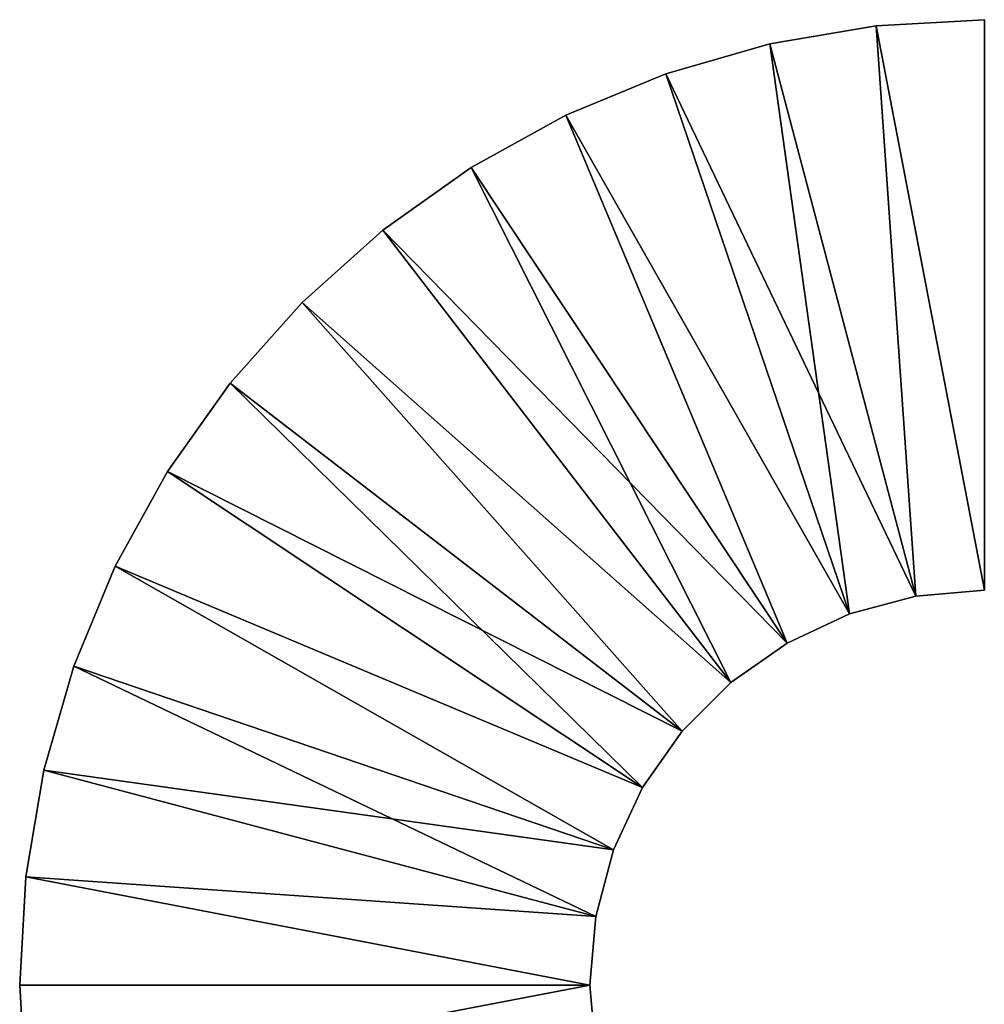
# Model space of a CAD drawing. Extents: x 0 to 63, y 0 to 113.
# Tile 2 of 5: x 0 to 28, y 74 to 102. Entities that reach past the tile are written whole.
import ezdxf

# ---------------------------------------------------------------- set-up
doc = ezdxf.new("R2010")
doc.units = 0
doc.header["$LTSCALE"] = 25.4
doc.layers.get('0').update_dxf_attribs({"color": 13, "linetype": 'CONTINUOUS'})

# ---------------------------------------------------------------- blocks, each defined once
blk = doc.blocks.new('MONO-SURFACE-I-7827-7833_S')
at = {"color": 250}
for p, q in [((15.171, 32.767, 116.298), (15.344, 29.688, 116.298)), ((15.344, 29.688, 116.298), (15.171, 32.767, 117.298)), ((15.344, 29.688, 116.298), (15.171, 32.767, 117.298)), ((15.344, 29.688, 117.298), (15.171, 32.767, 117.298)), ((15.171, 32.767, 116.298), (15.344, 29.688, 116.298)), ((15.344, 29.688, 117.298), (15.171, 32.767, 117.298)), ((15.344, 29.688, 116.298), (31.421, 32.767, 116.298)), ((15.344, 29.688, 116.298), (31.421, 32.767, 116.298)), ((15.344, 29.688, 117.298), (31.421, 32.767, 117.298)), ((15.344, 29.688, 117.298), (31.421, 32.767, 117.298)), ((31.421, 32.767, 116.298), (31.592, 30.813, 116.298)), ((31.592, 30.813, 117.298), (31.421, 32.767, 117.298)), ((31.421, 32.767, 117.298), (31.592, 30.813, 116.298)), ((31.421, 32.767, 116.298), (31.592, 30.813, 116.298)), ((31.421, 32.767, 117.298), (31.592, 30.813, 116.298)), ((31.592, 30.813, 117.298), (31.421, 32.767, 117.298)), ((31.592, 30.813, 116.298), (15.344, 29.688, 116.298)), ((31.592, 30.813, 116.298), (15.344, 29.688, 116.298)), ((15.344, 29.688, 117.298), (31.592, 30.813, 117.298)), ((15.344, 29.688, 117.298), (31.592, 30.813, 117.298)), ((15.861, 26.648, 116.298), (31.592, 30.813, 116.298)), ((15.861, 26.648, 116.298), (31.592, 30.813, 116.298)), ((15.861, 26.648, 117.298), (31.592, 30.813, 117.298)), ((15.861, 26.648, 117.298), (31.592, 30.813, 117.298)), ((16.715, 23.684, 116.298), (31.592, 30.813, 116.298)), ((16.715, 23.684, 116.298), (31.592, 30.813, 116.298)), ((31.592, 30.813, 116.298), (32.1, 28.919, 116.298)), ((32.1, 28.919, 117.298), (31.592, 30.813, 117.298)), ((31.592, 30.813, 117.298), (31.592, 30.813, 116.298)), ((31.592, 30.813, 117.298), (31.592, 30.813, 116.298)), ((31.592, 30.813, 117.298), (32.1, 28.919, 116.298)), ((31.592, 30.813, 116.298), (32.1, 28.919, 116.298)), ((31.592, 30.813, 117.298), (32.1, 28.919, 116.298)), ((32.1, 28.919, 117.298), (31.592, 30.813, 117.298)), ((15.344, 29.688, 116.298), (15.344, 29.688, 117.298)), ((15.344, 29.688, 116.298), (15.344, 29.688, 117.298)), ((15.344, 29.688, 116.298), (15.861, 26.648, 116.298)), ((15.861, 26.648, 116.298), (15.344, 29.688, 117.298)), ((15.861, 26.648, 116.298), (15.344, 29.688, 117.298)), ((15.861, 26.648, 117.298), (15.344, 29.688, 117.298)), ((15.344, 29.688, 116.298), (15.861, 26.648, 116.298)), ((15.861, 26.648, 117.298), (15.344, 29.688, 117.298)), ((15.861, 26.648, 117.298), (32.1, 28.919, 117.298)), ((15.861, 26.648, 117.298), (32.1, 28.919, 117.298)), ((16.715, 23.684, 116.298), (32.1, 28.919, 116.298)), ((16.715, 23.684, 116.298), (32.1, 28.919, 116.298)), ((16.715, 23.684, 117.298), (32.1, 28.919, 117.298)), ((16.715, 23.684, 117.298), (32.1, 28.919, 117.298)), ((17.895, 20.835, 116.298), (32.1, 28.919, 116.298)), ((17.895, 20.835, 116.298), (32.1, 28.919, 116.298)), ((32.1, 28.919, 117.298), (17.895, 20.835, 117.298)), ((32.1, 28.919, 117.298), (17.895, 20.835, 117.298)), ((32.1, 28.919, 116.298), (32.929, 27.142, 116.298)), ((32.929, 27.142, 117.298), (32.1, 28.919, 117.298)), ((32.1, 28.919, 117.298), (32.1, 28.919, 116.298)), ((32.1, 28.919, 117.298), (32.1, 28.919, 116.298)), ((32.1, 28.919, 117.298), (32.929, 27.142, 116.298)), ((32.1, 28.919, 116.298), (32.929, 27.142, 116.298)), ((32.1, 28.919, 117.298), (32.929, 27.142, 116.298)), ((32.929, 27.142, 117.298), (32.1, 28.919, 117.298)), ((32.929, 27.142, 116.298), (17.895, 20.835, 116.298)), ((32.929, 27.142, 116.298), (17.895, 20.835, 116.298)), ((17.895, 20.835, 117.298), (32.929, 27.142, 117.298)), ((17.895, 20.835, 117.298), (32.929, 27.142, 117.298)), ((19.386, 18.136, 116.298), (32.929, 27.142, 116.298)), ((19.386, 18.136, 116.298), (32.929, 27.142, 116.298)), ((19.386, 18.136, 117.298), (32.929, 27.142, 117.298)), ((19.386, 18.136, 117.298), (32.929, 27.142, 117.298)), ((21.171, 15.621, 116.298), (32.929, 27.142, 116.298)), ((21.171, 15.621, 116.298), (32.929, 27.142, 116.298)), ((32.929, 27.142, 116.298), (34.053, 25.536, 116.298)), ((34.053, 25.536, 117.298), (32.929, 27.142, 117.298)), ((32.929, 27.142, 117.298), (32.929, 27.142, 116.298)), ((32.929, 27.142, 117.298), (32.929, 27.142, 116.298)), ((32.929, 27.142, 117.298), (34.053, 25.536, 116.298)), ((32.929, 27.142, 116.298), (34.053, 25.536, 116.298)), ((32.929, 27.142, 117.298), (34.053, 25.536, 116.298)), ((34.053, 25.536, 117.298), (32.929, 27.142, 117.298)), ((15.861, 26.648, 116.298), (15.861, 26.648, 117.298)), ((15.861, 26.648, 116.298), (15.861, 26.648, 117.298)), ((15.861, 26.648, 116.298), (16.715, 23.684, 116.298)), ((16.715, 23.684, 116.298), (15.861, 26.648, 117.298)), ((16.715, 23.684, 116.298), (15.861, 26.648, 117.298)), ((16.715, 23.684, 117.298), (15.861, 26.648, 117.298)), ((15.861, 26.648, 116.298), (16.715, 23.684, 116.298)), ((16.715, 23.684, 117.298), (15.861, 26.648, 117.298)), ((19.386, 18.136, 117.298), (34.053, 25.536, 117.298)), ((19.386, 18.136, 117.298), (34.053, 25.536, 117.298)), ((21.171, 15.621, 116.298), (34.053, 25.536, 116.298)), ((21.171, 15.621, 116.298), (34.053, 25.536, 116.298)), ((21.171, 15.621, 117.298), (34.053, 25.536, 117.298)), ((21.171, 15.621, 117.298), (34.053, 25.536, 117.298)), ((23.226, 13.322, 116.298), (34.053, 25.536, 116.298)), ((23.226, 13.322, 116.298), (34.053, 25.536, 116.298)), ((34.053, 25.536, 117.298), (23.226, 13.322, 117.298)), ((34.053, 25.536, 117.298), (23.226, 13.322, 117.298)), ((34.053, 25.536, 116.298), (35.44, 24.149, 116.298)), ((35.44, 24.149, 117.298), (34.053, 25.536, 117.298)), ((34.053, 25.536, 117.298), (34.053, 25.536, 116.298)), ((34.053, 25.536, 117.298), (34.053, 25.536, 116.298)), ((34.053, 25.536, 117.298), (35.44, 24.149, 116.298)), ((34.053, 25.536, 116.298), (35.44, 24.149, 116.298)), ((34.053, 25.536, 117.298), (35.44, 24.149, 116.298)), ((35.44, 24.149, 117.298), (34.053, 25.536, 117.298)), ((23.226, 13.322, 116.298), (35.44, 24.149, 116.298)), ((23.226, 13.322, 116.298), (35.44, 24.149, 116.298)), ((23.226, 13.322, 117.298), (35.44, 24.149, 117.298)), ((23.226, 13.322, 117.298), (35.44, 24.149, 117.298)), ((25.525, 11.267, 116.298), (35.44, 24.149, 116.298)), ((25.525, 11.267, 116.298), (35.44, 24.149, 116.298)), ((25.525, 11.267, 117.298), (35.44, 24.149, 117.298)), ((25.525, 11.267, 117.298), (35.44, 24.149, 117.298)), ((28.04, 9.482, 116.298), (35.44, 24.149, 116.298)), ((28.04, 9.482, 116.298), (35.44, 24.149, 116.298)), ((35.44, 24.149, 116.298), (37.046, 23.024, 116.298)), ((37.046, 23.024, 117.298), (35.44, 24.149, 117.298)), ((35.44, 24.149, 117.298), (35.44, 24.149, 116.298)), ((35.44, 24.149, 117.298), (35.44, 24.149, 116.298)), ((35.44, 24.149, 117.298), (37.046, 23.024, 116.298)), ((35.44, 24.149, 116.298), (37.046, 23.024, 116.298)), ((35.44, 24.149, 117.298), (37.046, 23.024, 116.298)), ((37.046, 23.024, 117.298), (35.44, 24.149, 117.298)), ((16.715, 23.684, 116.298), (16.715, 23.684, 117.298)), ((16.715, 23.684, 116.298), (16.715, 23.684, 117.298)), ((16.715, 23.684, 116.298), (17.895, 20.835, 116.298)), ((17.895, 20.835, 116.298), (16.715, 23.684, 117.298)), ((17.895, 20.835, 116.298), (16.715, 23.684, 117.298)), ((17.895, 20.835, 117.298), (16.715, 23.684, 117.298)), ((16.715, 23.684, 116.298), (17.895, 20.835, 116.298)), ((17.895, 20.835, 117.298), (16.715, 23.684, 117.298)), ((25.525, 11.267, 117.298), (37.046, 23.024, 117.298)), ((25.525, 11.267, 117.298), (37.046, 23.024, 117.298)), ((28.04, 9.482, 116.298), (37.046, 23.024, 116.298)), ((28.04, 9.482, 116.298), (37.046, 23.024, 116.298)), ((28.04, 9.482, 117.298), (37.046, 23.024, 117.298)), ((28.04, 9.482, 117.298), (37.046, 23.024, 117.298)), ((30.74, 7.99, 116.298), (37.046, 23.024, 116.298)), ((30.74, 7.99, 116.298), (37.046, 23.024, 116.298)), ((37.046, 23.024, 117.298), (30.74, 7.99, 117.298)), ((37.046, 23.024, 117.298), (30.74, 7.99, 117.298)), ((37.046, 23.024, 116.298), (38.824, 22.195, 116.298)), ((38.824, 22.195, 117.298), (37.046, 23.024, 117.298)), ((37.046, 23.024, 117.298), (37.046, 23.024, 116.298)), ((37.046, 23.024, 117.298), (37.046, 23.024, 116.298)), ((37.046, 23.024, 117.298), (38.824, 22.195, 116.298)), ((37.046, 23.024, 116.298), (38.824, 22.195, 116.298)), ((37.046, 23.024, 117.298), (38.824, 22.195, 116.298)), ((38.824, 22.195, 117.298), (37.046, 23.024, 117.298)), ((38.824, 22.195, 116.298), (30.74, 7.99, 116.298)), ((38.824, 22.195, 116.298), (30.74, 7.99, 116.298)), ((30.74, 7.99, 117.298), (38.824, 22.195, 117.298)), ((30.74, 7.99, 117.298), (38.824, 22.195, 117.298)), ((33.589, 6.81, 116.298), (38.824, 22.195, 116.298)), ((33.589, 6.81, 116.298), (38.824, 22.195, 116.298)), ((33.589, 6.81, 117.298), (38.824, 22.195, 117.298)), ((33.589, 6.81, 117.298), (38.824, 22.195, 117.298)), ((36.552, 5.956, 116.298), (38.824, 22.195, 116.298)), ((36.552, 5.956, 116.298), (38.824, 22.195, 116.298)), ((38.824, 22.195, 116.298), (40.718, 21.688, 116.298)), ((40.718, 21.688, 117.298), (38.824, 22.195, 117.298)), ((38.824, 22.195, 117.298), (38.824, 22.195, 116.298)), ((38.824, 22.195, 117.298), (38.824, 22.195, 116.298)), ((38.824, 22.195, 117.298), (40.718, 21.688, 116.298)), ((38.824, 22.195, 116.298), (40.718, 21.688, 116.298)), ((38.824, 22.195, 117.298), (40.718, 21.688, 116.298)), ((40.718, 21.688, 117.298), (38.824, 22.195, 117.298)), ((33.589, 6.81, 117.298), (40.718, 21.688, 117.298)), ((33.589, 6.81, 117.298), (40.718, 21.688, 117.298)), ((36.552, 5.956, 116.298), (40.718, 21.688, 116.298)), ((36.552, 5.956, 116.298), (40.718, 21.688, 116.298)), ((36.552, 5.956, 117.298), (40.718, 21.688, 117.298)), ((36.552, 5.956, 117.298), (40.718, 21.688, 117.298)), ((39.592, 5.44, 116.298), (40.718, 21.688, 116.298)), ((39.592, 5.44, 116.298), (40.718, 21.688, 116.298)), ((39.592, 5.44, 117.298), (40.718, 21.688, 117.298)), ((39.592, 5.44, 117.298), (40.718, 21.688, 117.298)), ((40.718, 21.688, 116.298), (42.671, 21.517, 116.298)), ((42.671, 21.517, 117.298), (40.718, 21.688, 117.298)), ((40.718, 21.688, 117.298), (40.718, 21.688, 116.298)), ((40.718, 21.688, 117.298), (40.718, 21.688, 116.298)), ((40.718, 21.688, 117.298), (42.671, 21.517, 116.298)), ((40.718, 21.688, 116.298), (42.671, 21.517, 116.298)), ((40.718, 21.688, 117.298), (42.671, 21.517, 116.298)), ((42.671, 21.517, 117.298), (40.718, 21.688, 117.298)), ((42.671, 21.517, 116.298), (44.625, 21.688, 116.298)), ((44.625, 21.688, 117.298), (42.671, 21.517, 117.298)), ((42.671, 21.517, 117.298), (44.625, 21.688, 116.298)), ((42.671, 21.517, 116.298), (44.625, 21.688, 116.298)), ((42.671, 21.517, 117.298), (44.625, 21.688, 116.298)), ((44.625, 21.688, 117.298), (42.671, 21.517, 117.298)), ((42.671, 21.517, 116.298), (39.592, 5.44, 116.298)), ((42.671, 21.517, 116.298), (39.592, 5.44, 116.298)), ((39.592, 5.44, 117.298), (42.671, 21.517, 117.298)), ((39.592, 5.44, 117.298), (42.671, 21.517, 117.298)), ((45.75, 5.44, 116.298), (42.671, 21.517, 116.298)), ((45.75, 5.44, 116.298), (42.671, 21.517, 116.298)), ((42.671, 5.267, 116.298), (42.671, 21.517, 116.298)), ((42.671, 5.267, 116.298), (42.671, 21.517, 116.298)), ((42.671, 21.517, 117.298), (45.75, 5.44, 117.298)), ((42.671, 5.267, 117.298), (42.671, 21.517, 117.298)), ((42.671, 5.267, 117.298), (42.671, 21.517, 117.298)), ((42.671, 21.517, 117.298), (45.75, 5.44, 117.298)), ((42.671, 21.517, 117.298), (42.671, 21.517, 116.298)), ((42.671, 21.517, 117.298), (42.671, 21.517, 116.298)), ((17.895, 20.835, 116.298), (17.895, 20.835, 117.298)), ((17.895, 20.835, 116.298), (17.895, 20.835, 117.298)), ((17.895, 20.835, 116.298), (19.386, 18.136, 116.298)), ((19.386, 18.136, 116.298), (17.895, 20.835, 117.298)), ((19.386, 18.136, 116.298), (17.895, 20.835, 117.298)), ((19.386, 18.136, 117.298), (17.895, 20.835, 117.298)), ((17.895, 20.835, 116.298), (19.386, 18.136, 116.298)), ((19.386, 18.136, 117.298), (17.895, 20.835, 117.298)), ((19.386, 18.136, 116.298), (19.386, 18.136, 117.298)), ((19.386, 18.136, 116.298), (19.386, 18.136, 117.298)), ((19.386, 18.136, 116.298), (21.171, 15.621, 116.298)), ((21.171, 15.621, 116.298), (19.386, 18.136, 117.298)), ((21.171, 15.621, 116.298), (19.386, 18.136, 117.298)), ((21.171, 15.621, 117.298), (19.386, 18.136, 117.298)), ((19.386, 18.136, 116.298), (21.171, 15.621, 116.298)), ((21.171, 15.621, 117.298), (19.386, 18.136, 117.298)), ((21.171, 15.621, 116.298), (21.171, 15.621, 117.298)), ((21.171, 15.621, 116.298), (21.171, 15.621, 117.298)), ((21.171, 15.621, 116.298), (23.226, 13.322, 116.298)), ((23.226, 13.322, 116.298), (21.171, 15.621, 117.298)), ((23.226, 13.322, 116.298), (21.171, 15.621, 117.298)), ((23.226, 13.322, 117.298), (21.171, 15.621, 117.298)), ((21.171, 15.621, 116.298), (23.226, 13.322, 116.298)), ((23.226, 13.322, 117.298), (21.171, 15.621, 117.298)), ((23.226, 13.322, 116.298), (23.226, 13.322, 117.298)), ((23.226, 13.322, 116.298), (23.226, 13.322, 117.298)), ((23.226, 13.322, 116.298), (25.525, 11.267, 116.298)), ((25.525, 11.267, 116.298), (23.226, 13.322, 117.298)), ((25.525, 11.267, 116.298), (23.226, 13.322, 117.298)), ((25.525, 11.267, 117.298), (23.226, 13.322, 117.298)), ((23.226, 13.322, 116.298), (25.525, 11.267, 116.298)), ((25.525, 11.267, 117.298), (23.226, 13.322, 117.298)), ((25.525, 11.267, 116.298), (25.525, 11.267, 117.298)), ((25.525, 11.267, 116.298), (25.525, 11.267, 117.298)), ((25.525, 11.267, 116.298), (28.04, 9.482, 116.298)), ((28.04, 9.482, 116.298), (25.525, 11.267, 117.298)), ((28.04, 9.482, 116.298), (25.525, 11.267, 117.298)), ((28.04, 9.482, 117.298), (25.525, 11.267, 117.298)), ((25.525, 11.267, 116.298), (28.04, 9.482, 116.298)), ((28.04, 9.482, 117.298), (25.525, 11.267, 117.298)), ((28.04, 9.482, 116.298), (28.04, 9.482, 117.298)), ((28.04, 9.482, 116.298), (28.04, 9.482, 117.298)), ((28.04, 9.482, 116.298), (30.74, 7.99, 116.298)), ((30.74, 7.99, 116.298), (28.04, 9.482, 117.298)), ((30.74, 7.99, 116.298), (28.04, 9.482, 117.298)), ((30.74, 7.99, 117.298), (28.04, 9.482, 117.298)), ((28.04, 9.482, 116.298), (30.74, 7.99, 116.298)), ((30.74, 7.99, 117.298), (28.04, 9.482, 117.298)), ((30.74, 7.99, 116.298), (30.74, 7.99, 117.298)), ((30.74, 7.99, 116.298), (30.74, 7.99, 117.298)), ((30.74, 7.99, 116.298), (33.589, 6.81, 116.298)), ((33.589, 6.81, 116.298), (30.74, 7.99, 117.298)), ((33.589, 6.81, 116.298), (30.74, 7.99, 117.298)), ((33.589, 6.81, 117.298), (30.74, 7.99, 117.298)), ((30.74, 7.99, 116.298), (33.589, 6.81, 116.298)), ((33.589, 6.81, 117.298), (30.74, 7.99, 117.298)), ((33.589, 6.81, 116.298), (33.589, 6.81, 117.298)), ((33.589, 6.81, 116.298), (33.589, 6.81, 117.298)), ((33.589, 6.81, 116.298), (36.552, 5.956, 116.298)), ((36.552, 5.956, 116.298), (33.589, 6.81, 117.298)), ((36.552, 5.956, 116.298), (33.589, 6.81, 117.298)), ((36.552, 5.956, 117.298), (33.589, 6.81, 117.298)), ((33.589, 6.81, 116.298), (36.552, 5.956, 116.298)), ((36.552, 5.956, 117.298), (33.589, 6.81, 117.298)), ((36.552, 5.956, 116.298), (36.552, 5.956, 117.298)), ((36.552, 5.956, 116.298), (36.552, 5.956, 117.298)), ((36.552, 5.956, 116.298), (39.592, 5.44, 116.298)), ((39.592, 5.44, 116.298), (36.552, 5.956, 117.298)), ((39.592, 5.44, 116.298), (36.552, 5.956, 117.298)), ((39.592, 5.44, 117.298), (36.552, 5.956, 117.298)), ((36.552, 5.956, 116.298), (39.592, 5.44, 116.298)), ((39.592, 5.44, 117.298), (36.552, 5.956, 117.298)), ((39.592, 5.44, 116.298), (39.592, 5.44, 117.298)), ((39.592, 5.44, 116.298), (39.592, 5.44, 117.298)), ((39.592, 5.44, 116.298), (42.671, 5.267, 116.298)), ((42.671, 5.267, 116.298), (39.592, 5.44, 117.298)), ((42.671, 5.267, 116.298), (39.592, 5.44, 117.298)), ((42.671, 5.267, 117.298), (39.592, 5.44, 117.298)), ((39.592, 5.44, 116.298), (42.671, 5.267, 116.298)), ((42.671, 5.267, 117.298), (39.592, 5.44, 117.298)), ((42.671, 5.267, 116.298), (45.75, 5.44, 116.298)), ((45.75, 5.44, 116.298), (42.671, 5.267, 117.298)), ((45.75, 5.44, 116.298), (42.671, 5.267, 117.298)), ((45.75, 5.44, 117.298), (42.671, 5.267, 117.298)), ((42.671, 5.267, 116.298), (45.75, 5.44, 116.298)), ((45.75, 5.44, 117.298), (42.671, 5.267, 117.298)), ((42.671, 5.267, 116.298), (42.671, 5.267, 117.298)), ((42.671, 5.267, 116.298), (42.671, 5.267, 117.298))]:
    blk.add_line(p, q, dxfattribs=at)
mesh = blk.add_polyface(dxfattribs=at)
corners = [(15.171, 32.767, 116.298), (15.344, 29.688, 116.298), (15.171, 32.767, 117.298)]
mesh.append_faces([[corners[k] for k in face] for face in [(0, 1, 2)]], dxfattribs={"color": 250})
mesh = blk.add_polyface(dxfattribs=at)
corners = [(15.171, 32.767, 117.298), (15.344, 29.688, 116.298), (15.344, 29.688, 117.298)]
mesh.append_faces([[corners[k] for k in face] for face in [(0, 1, 2)]], dxfattribs={"color": 250})
mesh = blk.add_polyface(dxfattribs=at)
corners = [(31.421, 32.767, 116.298), (15.344, 29.688, 116.298), (15.171, 32.767, 116.298)]
mesh.append_faces([[corners[k] for k in face] for face in [(0, 1, 2)]], dxfattribs={"color": 250})
mesh = blk.add_polyface(dxfattribs=at)
corners = [(31.421, 32.767, 117.298), (15.171, 32.767, 117.298), (15.344, 29.688, 117.298)]
mesh.append_faces([[corners[k] for k in face] for face in [(0, 1, 2)]], dxfattribs={"color": 250})
mesh = blk.add_polyface(dxfattribs=at)
corners = [(31.592, 30.813, 116.298), (15.344, 29.688, 116.298), (31.421, 32.767, 116.298)]
mesh.append_faces([[corners[k] for k in face] for face in [(0, 1, 2)]], dxfattribs={"color": 250})
mesh = blk.add_polyface(dxfattribs=at)
corners = [(31.592, 30.813, 117.298), (31.421, 32.767, 117.298), (15.344, 29.688, 117.298)]
mesh.append_faces([[corners[k] for k in face] for face in [(0, 1, 2)]], dxfattribs={"color": 250})
mesh = blk.add_polyface(dxfattribs=at)
corners = [(31.421, 32.767, 117.298), (31.592, 30.813, 116.298), (31.421, 32.767, 116.298)]
mesh.append_faces([[corners[k] for k in face] for face in [(0, 1, 2)]], dxfattribs={"color": 250})
mesh = blk.add_polyface(dxfattribs=at)
corners = [(31.421, 32.767, 117.298), (31.592, 30.813, 117.298), (31.592, 30.813, 116.298)]
mesh.append_faces([[corners[k] for k in face] for face in [(0, 1, 2)]], dxfattribs={"color": 250})
mesh = blk.add_polyface(dxfattribs=at)
corners = [(31.592, 30.813, 116.298), (15.861, 26.648, 116.298), (15.344, 29.688, 116.298)]
mesh.append_faces([[corners[k] for k in face] for face in [(0, 1, 2)]], dxfattribs={"color": 250})
mesh = blk.add_polyface(dxfattribs=at)
corners = [(31.592, 30.813, 117.298), (15.344, 29.688, 117.298), (15.861, 26.648, 117.298)]
mesh.append_faces([[corners[k] for k in face] for face in [(0, 1, 2)]], dxfattribs={"color": 250})
mesh = blk.add_polyface(dxfattribs=at)
corners = [(31.592, 30.813, 116.298), (16.715, 23.684, 116.298), (15.861, 26.648, 116.298)]
mesh.append_faces([[corners[k] for k in face] for face in [(0, 1, 2)]], dxfattribs={"color": 250})
mesh = blk.add_polyface(dxfattribs=at)
corners = [(32.1, 28.919, 117.298), (31.592, 30.813, 117.298), (15.861, 26.648, 117.298)]
mesh.append_faces([[corners[k] for k in face] for face in [(0, 1, 2)]], dxfattribs={"color": 250})
mesh = blk.add_polyface(dxfattribs=at)
corners = [(32.1, 28.919, 116.298), (16.715, 23.684, 116.298), (31.592, 30.813, 116.298)]
mesh.append_faces([[corners[k] for k in face] for face in [(0, 1, 2)]], dxfattribs={"color": 250})
mesh = blk.add_polyface(dxfattribs=at)
corners = [(31.592, 30.813, 117.298), (32.1, 28.919, 116.298), (31.592, 30.813, 116.298)]
mesh.append_faces([[corners[k] for k in face] for face in [(0, 1, 2)]], dxfattribs={"color": 250})
mesh = blk.add_polyface(dxfattribs=at)
corners = [(31.592, 30.813, 117.298), (32.1, 28.919, 117.298), (32.1, 28.919, 116.298)]
mesh.append_faces([[corners[k] for k in face] for face in [(0, 1, 2)]], dxfattribs={"color": 250})
mesh = blk.add_polyface(dxfattribs=at)
corners = [(15.344, 29.688, 116.298), (15.861, 26.648, 116.298), (15.344, 29.688, 117.298)]
mesh.append_faces([[corners[k] for k in face] for face in [(0, 1, 2)]], dxfattribs={"color": 250})
mesh = blk.add_polyface(dxfattribs=at)
corners = [(15.344, 29.688, 117.298), (15.861, 26.648, 116.298), (15.861, 26.648, 117.298)]
mesh.append_faces([[corners[k] for k in face] for face in [(0, 1, 2)]], dxfattribs={"color": 250})
mesh = blk.add_polyface(dxfattribs=at)
corners = [(32.1, 28.919, 117.298), (15.861, 26.648, 117.298), (16.715, 23.684, 117.298)]
mesh.append_faces([[corners[k] for k in face] for face in [(0, 1, 2)]], dxfattribs={"color": 250})
mesh = blk.add_polyface(dxfattribs=at)
corners = [(32.1, 28.919, 116.298), (17.895, 20.835, 116.298), (16.715, 23.684, 116.298)]
mesh.append_faces([[corners[k] for k in face] for face in [(0, 1, 2)]], dxfattribs={"color": 250})
mesh = blk.add_polyface(dxfattribs=at)
corners = [(32.1, 28.919, 117.298), (16.715, 23.684, 117.298), (17.895, 20.835, 117.298)]
mesh.append_faces([[corners[k] for k in face] for face in [(0, 1, 2)]], dxfattribs={"color": 250})
mesh = blk.add_polyface(dxfattribs=at)
corners = [(32.929, 27.142, 116.298), (17.895, 20.835, 116.298), (32.1, 28.919, 116.298)]
mesh.append_faces([[corners[k] for k in face] for face in [(0, 1, 2)]], dxfattribs={"color": 250})
mesh = blk.add_polyface(dxfattribs=at)
corners = [(32.929, 27.142, 117.298), (32.1, 28.919, 117.298), (17.895, 20.835, 117.298)]
mesh.append_faces([[corners[k] for k in face] for face in [(0, 1, 2)]], dxfattribs={"color": 250})
mesh = blk.add_polyface(dxfattribs=at)
corners = [(32.1, 28.919, 117.298), (32.929, 27.142, 116.298), (32.1, 28.919, 116.298)]
mesh.append_faces([[corners[k] for k in face] for face in [(0, 1, 2)]], dxfattribs={"color": 250})
mesh = blk.add_polyface(dxfattribs=at)
corners = [(32.1, 28.919, 117.298), (32.929, 27.142, 117.298), (32.929, 27.142, 116.298)]
mesh.append_faces([[corners[k] for k in face] for face in [(0, 1, 2)]], dxfattribs={"color": 250})
mesh = blk.add_polyface(dxfattribs=at)
corners = [(32.929, 27.142, 116.298), (19.386, 18.136, 116.298), (17.895, 20.835, 116.298)]
mesh.append_faces([[corners[k] for k in face] for face in [(0, 1, 2)]], dxfattribs={"color": 250})
mesh = blk.add_polyface(dxfattribs=at)
corners = [(32.929, 27.142, 117.298), (17.895, 20.835, 117.298), (19.386, 18.136, 117.298)]
mesh.append_faces([[corners[k] for k in face] for face in [(0, 1, 2)]], dxfattribs={"color": 250})
mesh = blk.add_polyface(dxfattribs=at)
corners = [(32.929, 27.142, 116.298), (21.171, 15.621, 116.298), (19.386, 18.136, 116.298)]
mesh.append_faces([[corners[k] for k in face] for face in [(0, 1, 2)]], dxfattribs={"color": 250})
mesh = blk.add_polyface(dxfattribs=at)
corners = [(34.053, 25.536, 117.298), (32.929, 27.142, 117.298), (19.386, 18.136, 117.298)]
mesh.append_faces([[corners[k] for k in face] for face in [(0, 1, 2)]], dxfattribs={"color": 250})
mesh = blk.add_polyface(dxfattribs=at)
corners = [(34.053, 25.536, 116.298), (21.171, 15.621, 116.298), (32.929, 27.142, 116.298)]
mesh.append_faces([[corners[k] for k in face] for face in [(0, 1, 2)]], dxfattribs={"color": 250})
mesh = blk.add_polyface(dxfattribs=at)
corners = [(32.929, 27.142, 117.298), (34.053, 25.536, 116.298), (32.929, 27.142, 116.298)]
mesh.append_faces([[corners[k] for k in face] for face in [(0, 1, 2)]], dxfattribs={"color": 250})
mesh = blk.add_polyface(dxfattribs=at)
corners = [(32.929, 27.142, 117.298), (34.053, 25.536, 117.298), (34.053, 25.536, 116.298)]
mesh.append_faces([[corners[k] for k in face] for face in [(0, 1, 2)]], dxfattribs={"color": 250})
mesh = blk.add_polyface(dxfattribs=at)
corners = [(15.861, 26.648, 116.298), (16.715, 23.684, 116.298), (15.861, 26.648, 117.298)]
mesh.append_faces([[corners[k] for k in face] for face in [(0, 1, 2)]], dxfattribs={"color": 250})
mesh = blk.add_polyface(dxfattribs=at)
corners = [(15.861, 26.648, 117.298), (16.715, 23.684, 116.298), (16.715, 23.684, 117.298)]
mesh.append_faces([[corners[k] for k in face] for face in [(0, 1, 2)]], dxfattribs={"color": 250})
mesh = blk.add_polyface(dxfattribs=at)
corners = [(34.053, 25.536, 117.298), (19.386, 18.136, 117.298), (21.171, 15.621, 117.298)]
mesh.append_faces([[corners[k] for k in face] for face in [(0, 1, 2)]], dxfattribs={"color": 250})
mesh = blk.add_polyface(dxfattribs=at)
corners = [(34.053, 25.536, 116.298), (23.226, 13.322, 116.298), (21.171, 15.621, 116.298)]
mesh.append_faces([[corners[k] for k in face] for face in [(0, 1, 2)]], dxfattribs={"color": 250})
mesh = blk.add_polyface(dxfattribs=at)
corners = [(34.053, 25.536, 117.298), (21.171, 15.621, 117.298), (23.226, 13.322, 117.298)]
mesh.append_faces([[corners[k] for k in face] for face in [(0, 1, 2)]], dxfattribs={"color": 250})
mesh = blk.add_polyface(dxfattribs=at)
corners = [(35.44, 24.149, 116.298), (23.226, 13.322, 116.298), (34.053, 25.536, 116.298)]
mesh.append_faces([[corners[k] for k in face] for face in [(0, 1, 2)]], dxfattribs={"color": 250})
mesh = blk.add_polyface(dxfattribs=at)
corners = [(35.44, 24.149, 117.298), (34.053, 25.536, 117.298), (23.226, 13.322, 117.298)]
mesh.append_faces([[corners[k] for k in face] for face in [(0, 1, 2)]], dxfattribs={"color": 250})
mesh = blk.add_polyface(dxfattribs=at)
corners = [(34.053, 25.536, 117.298), (35.44, 24.149, 116.298), (34.053, 25.536, 116.298)]
mesh.append_faces([[corners[k] for k in face] for face in [(0, 1, 2)]], dxfattribs={"color": 250})
mesh = blk.add_polyface(dxfattribs=at)
corners = [(35.44, 24.149, 117.298), (35.44, 24.149, 116.298), (34.053, 25.536, 117.298)]
mesh.append_faces([[corners[k] for k in face] for face in [(0, 1, 2)]], dxfattribs={"color": 250})
mesh = blk.add_polyface(dxfattribs=at)
corners = [(35.44, 24.149, 116.298), (25.525, 11.267, 116.298), (23.226, 13.322, 116.298)]
mesh.append_faces([[corners[k] for k in face] for face in [(0, 1, 2)]], dxfattribs={"color": 250})
mesh = blk.add_polyface(dxfattribs=at)
corners = [(35.44, 24.149, 117.298), (23.226, 13.322, 117.298), (25.525, 11.267, 117.298)]
mesh.append_faces([[corners[k] for k in face] for face in [(0, 1, 2)]], dxfattribs={"color": 250})
mesh = blk.add_polyface(dxfattribs=at)
corners = [(35.44, 24.149, 116.298), (28.04, 9.482, 116.298), (25.525, 11.267, 116.298)]
mesh.append_faces([[corners[k] for k in face] for face in [(0, 1, 2)]], dxfattribs={"color": 250})
mesh = blk.add_polyface(dxfattribs=at)
corners = [(37.046, 23.024, 117.298), (35.44, 24.149, 117.298), (25.525, 11.267, 117.298)]
mesh.append_faces([[corners[k] for k in face] for face in [(0, 1, 2)]], dxfattribs={"color": 250})
mesh = blk.add_polyface(dxfattribs=at)
corners = [(37.046, 23.024, 116.298), (28.04, 9.482, 116.298), (35.44, 24.149, 116.298)]
mesh.append_faces([[corners[k] for k in face] for face in [(0, 1, 2)]], dxfattribs={"color": 250})
mesh = blk.add_polyface(dxfattribs=at)
corners = [(35.44, 24.149, 117.298), (37.046, 23.024, 116.298), (35.44, 24.149, 116.298)]
mesh.append_faces([[corners[k] for k in face] for face in [(0, 1, 2)]], dxfattribs={"color": 250})
mesh = blk.add_polyface(dxfattribs=at)
corners = [(37.046, 23.024, 117.298), (37.046, 23.024, 116.298), (35.44, 24.149, 117.298)]
mesh.append_faces([[corners[k] for k in face] for face in [(0, 1, 2)]], dxfattribs={"color": 250})
mesh = blk.add_polyface(dxfattribs=at)
corners = [(16.715, 23.684, 116.298), (17.895, 20.835, 116.298), (16.715, 23.684, 117.298)]
mesh.append_faces([[corners[k] for k in face] for face in [(0, 1, 2)]], dxfattribs={"color": 250})
mesh = blk.add_polyface(dxfattribs=at)
corners = [(16.715, 23.684, 117.298), (17.895, 20.835, 116.298), (17.895, 20.835, 117.298)]
mesh.append_faces([[corners[k] for k in face] for face in [(0, 1, 2)]], dxfattribs={"color": 250})
mesh = blk.add_polyface(dxfattribs=at)
corners = [(37.046, 23.024, 117.298), (25.525, 11.267, 117.298), (28.04, 9.482, 117.298)]
mesh.append_faces([[corners[k] for k in face] for face in [(0, 1, 2)]], dxfattribs={"color": 250})
mesh = blk.add_polyface(dxfattribs=at)
corners = [(37.046, 23.024, 116.298), (30.74, 7.99, 116.298), (28.04, 9.482, 116.298)]
mesh.append_faces([[corners[k] for k in face] for face in [(0, 1, 2)]], dxfattribs={"color": 250})
mesh = blk.add_polyface(dxfattribs=at)
corners = [(37.046, 23.024, 117.298), (28.04, 9.482, 117.298), (30.74, 7.99, 117.298)]
mesh.append_faces([[corners[k] for k in face] for face in [(0, 1, 2)]], dxfattribs={"color": 250})
mesh = blk.add_polyface(dxfattribs=at)
corners = [(38.824, 22.195, 116.298), (30.74, 7.99, 116.298), (37.046, 23.024, 116.298)]
mesh.append_faces([[corners[k] for k in face] for face in [(0, 1, 2)]], dxfattribs={"color": 250})
mesh = blk.add_polyface(dxfattribs=at)
corners = [(38.824, 22.195, 117.298), (37.046, 23.024, 117.298), (30.74, 7.99, 117.298)]
mesh.append_faces([[corners[k] for k in face] for face in [(0, 1, 2)]], dxfattribs={"color": 250})
mesh = blk.add_polyface(dxfattribs=at)
corners = [(37.046, 23.024, 117.298), (38.824, 22.195, 116.298), (37.046, 23.024, 116.298)]
mesh.append_faces([[corners[k] for k in face] for face in [(0, 1, 2)]], dxfattribs={"color": 250})
mesh = blk.add_polyface(dxfattribs=at)
corners = [(38.824, 22.195, 117.298), (38.824, 22.195, 116.298), (37.046, 23.024, 117.298)]
mesh.append_faces([[corners[k] for k in face] for face in [(0, 1, 2)]], dxfattribs={"color": 250})
mesh = blk.add_polyface(dxfattribs=at)
corners = [(38.824, 22.195, 116.298), (33.589, 6.81, 116.298), (30.74, 7.99, 116.298)]
mesh.append_faces([[corners[k] for k in face] for face in [(0, 1, 2)]], dxfattribs={"color": 250})
mesh = blk.add_polyface(dxfattribs=at)
corners = [(38.824, 22.195, 117.298), (30.74, 7.99, 117.298), (33.589, 6.81, 117.298)]
mesh.append_faces([[corners[k] for k in face] for face in [(0, 1, 2)]], dxfattribs={"color": 250})
mesh = blk.add_polyface(dxfattribs=at)
corners = [(38.824, 22.195, 116.298), (36.552, 5.956, 116.298), (33.589, 6.81, 116.298)]
mesh.append_faces([[corners[k] for k in face] for face in [(0, 1, 2)]], dxfattribs={"color": 250})
mesh = blk.add_polyface(dxfattribs=at)
corners = [(40.718, 21.688, 117.298), (38.824, 22.195, 117.298), (33.589, 6.81, 117.298)]
mesh.append_faces([[corners[k] for k in face] for face in [(0, 1, 2)]], dxfattribs={"color": 250})
mesh = blk.add_polyface(dxfattribs=at)
corners = [(40.718, 21.688, 116.298), (36.552, 5.956, 116.298), (38.824, 22.195, 116.298)]
mesh.append_faces([[corners[k] for k in face] for face in [(0, 1, 2)]], dxfattribs={"color": 250})
mesh = blk.add_polyface(dxfattribs=at)
corners = [(38.824, 22.195, 117.298), (40.718, 21.688, 116.298), (38.824, 22.195, 116.298)]
mesh.append_faces([[corners[k] for k in face] for face in [(0, 1, 2)]], dxfattribs={"color": 250})
mesh = blk.add_polyface(dxfattribs=at)
corners = [(40.718, 21.688, 117.298), (40.718, 21.688, 116.298), (38.824, 22.195, 117.298)]
mesh.append_faces([[corners[k] for k in face] for face in [(0, 1, 2)]], dxfattribs={"color": 250})
mesh = blk.add_polyface(dxfattribs=at)
corners = [(40.718, 21.688, 117.298), (33.589, 6.81, 117.298), (36.552, 5.956, 117.298)]
mesh.append_faces([[corners[k] for k in face] for face in [(0, 1, 2)]], dxfattribs={"color": 250})
mesh = blk.add_polyface(dxfattribs=at)
corners = [(40.718, 21.688, 116.298), (39.592, 5.44, 116.298), (36.552, 5.956, 116.298)]
mesh.append_faces([[corners[k] for k in face] for face in [(0, 1, 2)]], dxfattribs={"color": 250})
mesh = blk.add_polyface(dxfattribs=at)
corners = [(40.718, 21.688, 117.298), (36.552, 5.956, 117.298), (39.592, 5.44, 117.298)]
mesh.append_faces([[corners[k] for k in face] for face in [(0, 1, 2)]], dxfattribs={"color": 250})
mesh = blk.add_polyface(dxfattribs=at)
corners = [(42.671, 21.517, 116.298), (39.592, 5.44, 116.298), (40.718, 21.688, 116.298)]
mesh.append_faces([[corners[k] for k in face] for face in [(0, 1, 2)]], dxfattribs={"color": 250})
mesh = blk.add_polyface(dxfattribs=at)
corners = [(42.671, 21.517, 117.298), (40.718, 21.688, 117.298), (39.592, 5.44, 117.298)]
mesh.append_faces([[corners[k] for k in face] for face in [(0, 1, 2)]], dxfattribs={"color": 250})
mesh = blk.add_polyface(dxfattribs=at)
corners = [(40.718, 21.688, 117.298), (42.671, 21.517, 116.298), (40.718, 21.688, 116.298)]
mesh.append_faces([[corners[k] for k in face] for face in [(0, 1, 2)]], dxfattribs={"color": 250})
mesh = blk.add_polyface(dxfattribs=at)
corners = [(42.671, 21.517, 117.298), (42.671, 21.517, 116.298), (40.718, 21.688, 117.298)]
mesh.append_faces([[corners[k] for k in face] for face in [(0, 1, 2)]], dxfattribs={"color": 250})
mesh = blk.add_polyface(dxfattribs=at)
corners = [(45.75, 5.44, 116.298), (42.671, 21.517, 116.298), (44.625, 21.688, 116.298)]
mesh.append_faces([[corners[k] for k in face] for face in [(0, 1, 2)]], dxfattribs={"color": 250})
mesh = blk.add_polyface(dxfattribs=at)
corners = [(45.75, 5.44, 117.298), (44.625, 21.688, 117.298), (42.671, 21.517, 117.298)]
mesh.append_faces([[corners[k] for k in face] for face in [(0, 1, 2)]], dxfattribs={"color": 250})
mesh = blk.add_polyface(dxfattribs=at)
corners = [(42.671, 21.517, 117.298), (44.625, 21.688, 116.298), (42.671, 21.517, 116.298)]
mesh.append_faces([[corners[k] for k in face] for face in [(0, 1, 2)]], dxfattribs={"color": 250})
mesh = blk.add_polyface(dxfattribs=at)
corners = [(44.625, 21.688, 117.298), (44.625, 21.688, 116.298), (42.671, 21.517, 117.298)]
mesh.append_faces([[corners[k] for k in face] for face in [(0, 1, 2)]], dxfattribs={"color": 250})
mesh = blk.add_polyface(dxfattribs=at)
corners = [(42.671, 5.267, 116.298), (39.592, 5.44, 116.298), (42.671, 21.517, 116.298)]
mesh.append_faces([[corners[k] for k in face] for face in [(0, 1, 2)]], dxfattribs={"color": 250})
mesh = blk.add_polyface(dxfattribs=at)
corners = [(42.671, 21.517, 117.298), (39.592, 5.44, 117.298), (42.671, 5.267, 117.298)]
mesh.append_faces([[corners[k] for k in face] for face in [(0, 1, 2)]], dxfattribs={"color": 250})
mesh = blk.add_polyface(dxfattribs=at)
corners = [(45.75, 5.44, 116.298), (42.671, 5.267, 116.298), (42.671, 21.517, 116.298)]
mesh.append_faces([[corners[k] for k in face] for face in [(0, 1, 2)]], dxfattribs={"color": 250})
mesh = blk.add_polyface(dxfattribs=at)
corners = [(45.75, 5.44, 117.298), (42.671, 21.517, 117.298), (42.671, 5.267, 117.298)]
mesh.append_faces([[corners[k] for k in face] for face in [(0, 1, 2)]], dxfattribs={"color": 250})
mesh = blk.add_polyface(dxfattribs=at)
corners = [(17.895, 20.835, 116.298), (19.386, 18.136, 116.298), (17.895, 20.835, 117.298)]
mesh.append_faces([[corners[k] for k in face] for face in [(0, 1, 2)]], dxfattribs={"color": 250})
mesh = blk.add_polyface(dxfattribs=at)
corners = [(17.895, 20.835, 117.298), (19.386, 18.136, 116.298), (19.386, 18.136, 117.298)]
mesh.append_faces([[corners[k] for k in face] for face in [(0, 1, 2)]], dxfattribs={"color": 250})
mesh = blk.add_polyface(dxfattribs=at)
corners = [(19.386, 18.136, 116.298), (21.171, 15.621, 116.298), (19.386, 18.136, 117.298)]
mesh.append_faces([[corners[k] for k in face] for face in [(0, 1, 2)]], dxfattribs={"color": 250})
mesh = blk.add_polyface(dxfattribs=at)
corners = [(19.386, 18.136, 117.298), (21.171, 15.621, 116.298), (21.171, 15.621, 117.298)]
mesh.append_faces([[corners[k] for k in face] for face in [(0, 1, 2)]], dxfattribs={"color": 250})
mesh = blk.add_polyface(dxfattribs=at)
corners = [(21.171, 15.621, 116.298), (23.226, 13.322, 116.298), (21.171, 15.621, 117.298)]
mesh.append_faces([[corners[k] for k in face] for face in [(0, 1, 2)]], dxfattribs={"color": 250})
mesh = blk.add_polyface(dxfattribs=at)
corners = [(21.171, 15.621, 117.298), (23.226, 13.322, 116.298), (23.226, 13.322, 117.298)]
mesh.append_faces([[corners[k] for k in face] for face in [(0, 1, 2)]], dxfattribs={"color": 250})
mesh = blk.add_polyface(dxfattribs=at)
corners = [(23.226, 13.322, 117.298), (23.226, 13.322, 116.298), (25.525, 11.267, 116.298)]
mesh.append_faces([[corners[k] for k in face] for face in [(0, 1, 2)]], dxfattribs={"color": 250})
mesh = blk.add_polyface(dxfattribs=at)
corners = [(23.226, 13.322, 117.298), (25.525, 11.267, 116.298), (25.525, 11.267, 117.298)]
mesh.append_faces([[corners[k] for k in face] for face in [(0, 1, 2)]], dxfattribs={"color": 250})
mesh = blk.add_polyface(dxfattribs=at)
corners = [(25.525, 11.267, 117.298), (25.525, 11.267, 116.298), (28.04, 9.482, 116.298)]
mesh.append_faces([[corners[k] for k in face] for face in [(0, 1, 2)]], dxfattribs={"color": 250})
mesh = blk.add_polyface(dxfattribs=at)
corners = [(25.525, 11.267, 117.298), (28.04, 9.482, 116.298), (28.04, 9.482, 117.298)]
mesh.append_faces([[corners[k] for k in face] for face in [(0, 1, 2)]], dxfattribs={"color": 250})
mesh = blk.add_polyface(dxfattribs=at)
corners = [(28.04, 9.482, 117.298), (28.04, 9.482, 116.298), (30.74, 7.99, 116.298)]
mesh.append_faces([[corners[k] for k in face] for face in [(0, 1, 2)]], dxfattribs={"color": 250})
mesh = blk.add_polyface(dxfattribs=at)
corners = [(28.04, 9.482, 117.298), (30.74, 7.99, 116.298), (30.74, 7.99, 117.298)]
mesh.append_faces([[corners[k] for k in face] for face in [(0, 1, 2)]], dxfattribs={"color": 250})
mesh = blk.add_polyface(dxfattribs=at)
corners = [(30.74, 7.99, 117.298), (30.74, 7.99, 116.298), (33.589, 6.81, 116.298)]
mesh.append_faces([[corners[k] for k in face] for face in [(0, 1, 2)]], dxfattribs={"color": 250})
mesh = blk.add_polyface(dxfattribs=at)
corners = [(30.74, 7.99, 117.298), (33.589, 6.81, 116.298), (33.589, 6.81, 117.298)]
mesh.append_faces([[corners[k] for k in face] for face in [(0, 1, 2)]], dxfattribs={"color": 250})
mesh = blk.add_polyface(dxfattribs=at)
corners = [(33.589, 6.81, 117.298), (33.589, 6.81, 116.298), (36.552, 5.956, 116.298)]
mesh.append_faces([[corners[k] for k in face] for face in [(0, 1, 2)]], dxfattribs={"color": 250})
mesh = blk.add_polyface(dxfattribs=at)
corners = [(33.589, 6.81, 117.298), (36.552, 5.956, 116.298), (36.552, 5.956, 117.298)]
mesh.append_faces([[corners[k] for k in face] for face in [(0, 1, 2)]], dxfattribs={"color": 250})
mesh = blk.add_polyface(dxfattribs=at)
corners = [(36.552, 5.956, 117.298), (36.552, 5.956, 116.298), (39.592, 5.44, 116.298)]
mesh.append_faces([[corners[k] for k in face] for face in [(0, 1, 2)]], dxfattribs={"color": 250})
mesh = blk.add_polyface(dxfattribs=at)
corners = [(36.552, 5.956, 117.298), (39.592, 5.44, 116.298), (39.592, 5.44, 117.298)]
mesh.append_faces([[corners[k] for k in face] for face in [(0, 1, 2)]], dxfattribs={"color": 250})
mesh = blk.add_polyface(dxfattribs=at)
corners = [(39.592, 5.44, 117.298), (39.592, 5.44, 116.298), (42.671, 5.267, 116.298)]
mesh.append_faces([[corners[k] for k in face] for face in [(0, 1, 2)]], dxfattribs={"color": 250})
mesh = blk.add_polyface(dxfattribs=at)
corners = [(39.592, 5.44, 117.298), (42.671, 5.267, 116.298), (42.671, 5.267, 117.298)]
mesh.append_faces([[corners[k] for k in face] for face in [(0, 1, 2)]], dxfattribs={"color": 250})
mesh = blk.add_polyface(dxfattribs=at)
corners = [(42.671, 5.267, 117.298), (42.671, 5.267, 116.298), (45.75, 5.44, 116.298)]
mesh.append_faces([[corners[k] for k in face] for face in [(0, 1, 2)]], dxfattribs={"color": 250})
mesh = blk.add_polyface(dxfattribs=at)
corners = [(42.671, 5.267, 117.298), (45.75, 5.44, 116.298), (45.75, 5.44, 117.298)]
mesh.append_faces([[corners[k] for k in face] for face in [(0, 1, 2)]], dxfattribs={"color": 250})
blk = doc.blocks.new('GRUPUJ_2')
at = {"color": 0, "rotation": 269.9999999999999}
blk.add_blockref('MONO-SURFACE-I-7827-7833_S', (-5.231, 117.514, -2.344), dxfattribs=at)

msp = doc.modelspace()

# ---------------------------------------------------------------- block references
at = {"color": 0}
msp.add_blockref('GRUPUJ_2', (0, 0), dxfattribs=at)

doc.saveas('drawing.dxf')
